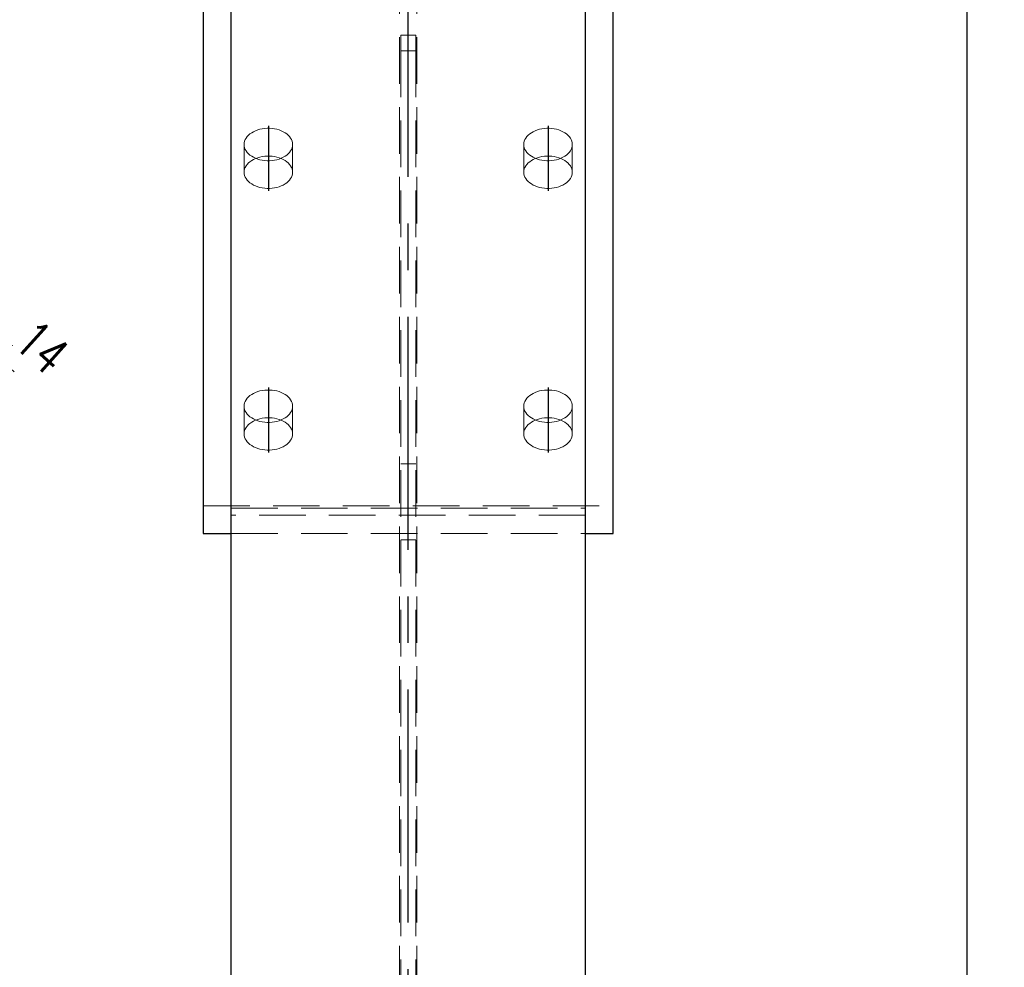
# Model space of a CAD drawing. Header units: millimetres. Extents: x 2097 to 3301, y 14853 to 15503.
# Tile 58 of 97: x 2785 to 2838, y 15086 to 15137. Entities that reach past the tile are written whole.
import ezdxf

# ---------------------------------------------------------------- set-up
doc = ezdxf.new("R2010")
doc.units = ezdxf.units.MM
doc.header["$LTSCALE"] = 10
doc.linetypes.add('HIDDEN', pattern=[0.375, 0.25, -0.125])
doc.linetypes.add('MITTE', pattern=[2, 1.25, -0.25, 0.25, -0.25])
doc.layers.get('Defpoints').update_dxf_attribs({"color": 1})
for name, color, linetype, lineweight in [('PS_DIM', 4, 'Continuous', 13), ('PS_Hidden', 2, 'HIDDEN', 9), ('PS_SOLID', 7, 'Continuous', 30)]:
    doc.layers.add(name, color=color, linetype=linetype, lineweight=lineweight)
doc.layers.add('PS_MID', color=5, linetype='MITTE')
doc.layers.add('PS_SHAPE', color=3, linetype='Continuous')
doc.styles.add('simplex', font='simplex.shx', dxfattribs={"width": 0.75})
doc.dimstyles.new('1_10_GŁ_DS1-LS10', dxfattribs={"dimtxt": 2, "dimasz": 2, "dimexe": 2, "dimexo": 5, "dimgap": 1, "dimtad": 1, "dimjust": 4, "dimdec": 0, "dimlfac": 10, "dimtxsty": 'simplex', "dimblk1": 'NONE', "dimsah": 1, "dimcen": 2, "dimclrd": 256, "dimclre": 256, "dimclrt": 3, "dimadec": 1, "dimazin": 0, "dimtfac": 1, "dimtdec": 0, "dimtmove": 2, "dimatfit": 3, "dimfxl": 1, "dimarcsym": 0})
doc.dimstyles.new('1_10_PRZ', dxfattribs={"dimtxt": 2, "dimasz": 1, "dimexe": 2, "dimexo": 5, "dimgap": 1, "dimtad": 1, "dimdec": 0, "dimlfac": 10, "dimtxsty": 'simplex', "dimblk": 'dimznak', "dimcen": 2, "dimse1": 1, "dimse2": 1, "dimclrt": 3, "dimadec": 1, "dimazin": 0, "dimtfac": 1, "dimtdec": 0, "dimtix": 1, "dimtmove": 2, "dimatfit": 3, "dimldrblk": 'dim-grot', "dimfxl": 1, "dimarcsym": 0})

# ---------------------------------------------------------------- blocks, each defined once
blk = doc.blocks.new('dimznak')
at = {"color": 0}
for points in [[(0, 2), (0, -2)], [(-2, 0), (2, 0)]]:
    blk.add_lwpolyline(points, dxfattribs=at)
at = {"color": 2}
blk.add_lwpolyline([(1, 1), (-1, -1)], dxfattribs=at)
blk = doc.blocks.new('*D339')
at = {"layer": 'Defpoints', "color": 0, "transparency": 16777216}
for p in [(2783.366, 15119.343), (2773.301, 15110.269), (2774.356, 15109.32)]:
    blk.add_point(p, dxfattribs=at)
at = {"layer": 'PS_DIM', "color": 0, "lineweight": -2, "transparency": 16777216}
for p, q in [((2781.567, 15120.96), (2780.823, 15121.629)), ((2782.31, 15120.292), (2783.366, 15119.343)), ((2784.109, 15118.674), (2784.853, 15118.006))]:
    blk.add_line(p, q, dxfattribs=at)
for p, rotation in [((2782.31, 15120.292), 318.046001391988), ((2783.366, 15119.343), 138.046001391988)]:
    blk.add_blockref('dimznak', p, dxfattribs=dict(at, rotation=rotation))
at = {"layer": 'PS_DIM', "color": 3, "transparency": 16777216, "insert": (2786.348, 15119.326), "char_height": 2, "attachment_point": 5, "rotation": 318.046, "style": 'simplex'}
blk.add_mtext('14', dxfattribs=at)
blk = doc.blocks.new('dim-grot')
blk.add_hatch(color=256).paths.add_polyline_path([(0, 0), (-2, 0.5), (-2, -0.5)])
blk.add_lwpolyline([(0, 0), (-2, 0.5), (-2, -0.5), (0, 0)])
blk = doc.blocks.new('*D358')
at = {"layer": 'Defpoints', "color": 0, "transparency": 16777216}
for p in [(2811.489, 15147.753), (2835.959, 15147.753), (2815.489, 14919.153)]:
    blk.add_point(p, dxfattribs=at)
at = {"layer": 'PS_DIM', "lineweight": -2, "transparency": 16777216}
for p, q in [((2816.489, 15147.753), (2837.959, 15147.753)), ((2835.959, 14919.153), (2835.959, 15145.753)), ((2820.489, 14919.153), (2837.959, 14919.153))]:
    blk.add_line(p, q, dxfattribs=at)
at = {"layer": 'PS_DIM', "transparency": 16777216}
blk.add_solid([(2835.626, 15145.753), (2836.292, 15145.753), (2835.959, 15147.753)], dxfattribs=at)
at = {"layer": 'PS_DIM', "color": 3, "transparency": 16777216, "insert": (2832.76, 15149.773), "char_height": 2, "attachment_point": 5, "rotation": 0.0573, "style": 'simplex'}
blk.add_mtext('4121', dxfattribs=at)
blk = doc.blocks.new('_None')
blk = doc.blocks.new('*D359')
at = {"layer": 'Defpoints', "color": 0, "transparency": 16777216}
for p in [(2795.769, 15178.998), (2835.959, 15178.998), (2815.489, 14919.153)]:
    blk.add_point(p, dxfattribs=at)
at = {"layer": 'PS_DIM', "lineweight": -2, "transparency": 16777216}
for p, q in [((2800.769, 15178.998), (2837.959, 15178.998)), ((2835.959, 14919.153), (2835.959, 15176.998)), ((2820.489, 14919.153), (2837.959, 14919.153))]:
    blk.add_line(p, q, dxfattribs=at)
at = {"layer": 'PS_DIM', "transparency": 16777216}
blk.add_solid([(2835.626, 15176.998), (2836.292, 15176.998), (2835.959, 15178.998)], dxfattribs=at)
at = {"layer": 'PS_DIM', "color": 3, "transparency": 16777216, "insert": (2832.296, 15181.018), "char_height": 2, "attachment_point": 5, "rotation": 0.0573, "style": 'simplex'}
blk.add_mtext('4433', dxfattribs=at)
blk = doc.blocks.new('*X728')
at = {"layer": 'PS_Hidden', "color": 2, "linetype": 'HIDDEN'}
for p, q in [((2805.519, 14968.453), (2805.519, 15176.867)), ((2806.459, 14968.453), (2806.459, 15176.867)), ((2805.589, 15135.227), (2805.589, 15136.055)), ((2805.589, 15136.055), (2806.389, 15136.055)), ((2806.389, 15136.055), (2806.389, 15135.227)), ((2805.589, 15135.227), (2805.589, 15009.453)), ((2806.389, 15135.227), (2805.589, 15135.227)), ((2806.389, 15135.227), (2806.389, 15009.453)), ((2798.164, 15131.037), (2798.038, 15131.01)), ((2798.293, 15131.054), (2798.164, 15131.037)), ((2798.424, 15131.063), (2798.293, 15131.054)), ((2798.555, 15131.063), (2798.424, 15131.063)), ((2798.686, 15131.054), (2798.555, 15131.063)), ((2798.815, 15131.037), (2798.686, 15131.054)), ((2798.941, 15131.01), (2798.815, 15131.037)), ((2813.164, 15131.037), (2813.038, 15131.01)), ((2813.293, 15131.054), (2813.164, 15131.037)), ((2813.424, 15131.063), (2813.293, 15131.054)), ((2813.555, 15131.063), (2813.424, 15131.063)), ((2813.686, 15131.054), (2813.555, 15131.063)), ((2813.815, 15131.037), (2813.686, 15131.054)), ((2813.941, 15131.01), (2813.815, 15131.037)), ((2797.295, 15130.538), (2797.249, 15130.455)), ((2797.353, 15130.617), (2797.295, 15130.538)), ((2797.422, 15130.692), (2797.353, 15130.617)), ((2797.503, 15130.761), (2797.422, 15130.692)), ((2797.594, 15130.825), (2797.503, 15130.761)), ((2797.694, 15130.883), (2797.594, 15130.825)), ((2797.802, 15130.933), (2797.694, 15130.883)), ((2797.917, 15130.976), (2797.802, 15130.933)), ((2798.038, 15131.01), (2797.917, 15130.976)), ((2799.062, 15130.976), (2798.941, 15131.01)), ((2799.177, 15130.933), (2799.062, 15130.976)), ((2799.285, 15130.883), (2799.177, 15130.933)), ((2799.385, 15130.825), (2799.285, 15130.883)), ((2799.476, 15130.761), (2799.385, 15130.825)), ((2799.556, 15130.692), (2799.476, 15130.761)), ((2799.626, 15130.617), (2799.556, 15130.692)), ((2799.684, 15130.538), (2799.626, 15130.617)), ((2799.73, 15130.455), (2799.684, 15130.538)), ((2812.295, 15130.538), (2812.249, 15130.455)), ((2812.353, 15130.617), (2812.295, 15130.538)), ((2812.422, 15130.692), (2812.353, 15130.617)), ((2812.503, 15130.761), (2812.422, 15130.692)), ((2812.594, 15130.825), (2812.503, 15130.761)), ((2812.694, 15130.883), (2812.594, 15130.825)), ((2812.802, 15130.933), (2812.694, 15130.883)), ((2812.917, 15130.976), (2812.802, 15130.933)), ((2813.038, 15131.01), (2812.917, 15130.976)), ((2814.062, 15130.976), (2813.941, 15131.01)), ((2814.177, 15130.933), (2814.062, 15130.976)), ((2814.285, 15130.883), (2814.177, 15130.933)), ((2814.385, 15130.825), (2814.285, 15130.883)), ((2814.476, 15130.761), (2814.385, 15130.825)), ((2814.556, 15130.692), (2814.476, 15130.761)), ((2814.626, 15130.617), (2814.556, 15130.692)), ((2814.684, 15130.538), (2814.626, 15130.617)), ((2814.73, 15130.455), (2814.684, 15130.538)), ((2797.196, 15130.283), (2797.189, 15130.195)), ((2797.189, 15130.195), (2797.196, 15130.107)), ((2797.189, 15128.708), (2797.189, 15130.195)), ((2797.216, 15130.37), (2797.196, 15130.283)), ((2797.196, 15130.107), (2797.216, 15130.02)), ((2797.249, 15130.455), (2797.216, 15130.37)), ((2797.216, 15130.02), (2797.249, 15129.935)), ((2799.763, 15130.37), (2799.73, 15130.455)), ((2799.73, 15129.935), (2799.763, 15130.02)), ((2799.783, 15130.283), (2799.763, 15130.37)), ((2799.763, 15130.02), (2799.783, 15130.107)), ((2799.789, 15130.195), (2799.783, 15130.283)), ((2799.783, 15130.107), (2799.789, 15130.195)), ((2799.789, 15128.708), (2799.789, 15130.195)), ((2812.196, 15130.283), (2812.189, 15130.195)), ((2812.189, 15130.195), (2812.196, 15130.107)), ((2812.189, 15128.708), (2812.189, 15130.195)), ((2812.216, 15130.37), (2812.196, 15130.283)), ((2812.196, 15130.107), (2812.216, 15130.02)), ((2812.249, 15130.455), (2812.216, 15130.37)), ((2812.216, 15130.02), (2812.249, 15129.935)), ((2814.763, 15130.37), (2814.73, 15130.455)), ((2814.73, 15129.935), (2814.763, 15130.02)), ((2814.783, 15130.283), (2814.763, 15130.37)), ((2814.763, 15130.02), (2814.783, 15130.107)), ((2814.789, 15130.195), (2814.783, 15130.283)), ((2814.783, 15130.107), (2814.789, 15130.195)), ((2814.789, 15128.708), (2814.789, 15130.195)), ((2797.249, 15129.935), (2797.295, 15129.853)), ((2797.295, 15129.853), (2797.353, 15129.773)), ((2797.353, 15129.773), (2797.422, 15129.699)), ((2797.422, 15129.699), (2797.503, 15129.629)), ((2797.503, 15129.629), (2797.594, 15129.565)), ((2797.594, 15129.565), (2797.694, 15129.508)), ((2797.694, 15129.508), (2797.802, 15129.458)), ((2797.802, 15129.445), (2797.917, 15129.488)), ((2797.802, 15129.458), (2797.917, 15129.415)), ((2797.917, 15129.488), (2798.038, 15129.523)), ((2798.038, 15129.523), (2798.164, 15129.549)), ((2798.164, 15129.549), (2798.293, 15129.567)), ((2798.293, 15129.567), (2798.424, 15129.576)), ((2798.424, 15129.576), (2798.555, 15129.576)), ((2798.555, 15129.576), (2798.686, 15129.567)), ((2798.686, 15129.567), (2798.815, 15129.549)), ((2798.815, 15129.549), (2798.941, 15129.523)), ((2798.941, 15129.523), (2799.062, 15129.488)), ((2799.062, 15129.488), (2799.177, 15129.445)), ((2799.062, 15129.415), (2799.177, 15129.458)), ((2799.177, 15129.458), (2799.285, 15129.508)), ((2799.285, 15129.508), (2799.385, 15129.565)), ((2799.385, 15129.565), (2799.476, 15129.629)), ((2799.476, 15129.629), (2799.556, 15129.699)), ((2799.556, 15129.699), (2799.626, 15129.773)), ((2799.626, 15129.773), (2799.684, 15129.853)), ((2799.684, 15129.853), (2799.73, 15129.935)), ((2812.249, 15129.935), (2812.295, 15129.853)), ((2812.295, 15129.853), (2812.353, 15129.773)), ((2812.353, 15129.773), (2812.422, 15129.699)), ((2812.422, 15129.699), (2812.503, 15129.629)), ((2812.503, 15129.629), (2812.594, 15129.565)), ((2812.594, 15129.565), (2812.694, 15129.508)), ((2812.694, 15129.508), (2812.802, 15129.458)), ((2812.802, 15129.445), (2812.917, 15129.488)), ((2812.802, 15129.458), (2812.917, 15129.415)), ((2812.917, 15129.488), (2813.038, 15129.523)), ((2813.038, 15129.523), (2813.164, 15129.549)), ((2813.164, 15129.549), (2813.293, 15129.567)), ((2813.293, 15129.567), (2813.424, 15129.576)), ((2813.424, 15129.576), (2813.555, 15129.576)), ((2813.555, 15129.576), (2813.686, 15129.567)), ((2813.686, 15129.567), (2813.815, 15129.549)), ((2813.815, 15129.549), (2813.941, 15129.523)), ((2813.941, 15129.523), (2814.062, 15129.488)), ((2814.062, 15129.488), (2814.177, 15129.445)), ((2814.062, 15129.415), (2814.177, 15129.458)), ((2814.177, 15129.458), (2814.285, 15129.508)), ((2814.285, 15129.508), (2814.385, 15129.565)), ((2814.385, 15129.565), (2814.476, 15129.629)), ((2814.476, 15129.629), (2814.556, 15129.699)), ((2814.556, 15129.699), (2814.626, 15129.773)), ((2814.626, 15129.773), (2814.684, 15129.853)), ((2814.684, 15129.853), (2814.73, 15129.935)), ((2797.216, 15128.883), (2797.249, 15128.968)), ((2797.249, 15128.968), (2797.295, 15129.051)), ((2797.295, 15129.051), (2797.353, 15129.13)), ((2797.353, 15129.13), (2797.422, 15129.204)), ((2797.422, 15129.204), (2797.503, 15129.274)), ((2797.503, 15129.274), (2797.594, 15129.338)), ((2797.594, 15129.338), (2797.694, 15129.395)), ((2797.694, 15129.395), (2797.802, 15129.445)), ((2797.917, 15129.415), (2798.038, 15129.38)), ((2798.038, 15129.38), (2798.164, 15129.354)), ((2798.164, 15129.354), (2798.293, 15129.336)), ((2798.293, 15129.336), (2798.424, 15129.327)), ((2798.424, 15129.327), (2798.555, 15129.327)), ((2798.555, 15129.327), (2798.686, 15129.336)), ((2798.686, 15129.336), (2798.815, 15129.354)), ((2798.815, 15129.354), (2798.941, 15129.38)), ((2798.941, 15129.38), (2799.062, 15129.415)), ((2799.177, 15129.445), (2799.285, 15129.395)), ((2799.285, 15129.395), (2799.385, 15129.338)), ((2799.385, 15129.338), (2799.476, 15129.274)), ((2799.476, 15129.274), (2799.556, 15129.204)), ((2799.556, 15129.204), (2799.626, 15129.13)), ((2799.626, 15129.13), (2799.684, 15129.051)), ((2799.684, 15129.051), (2799.73, 15128.968)), ((2799.73, 15128.968), (2799.763, 15128.883)), ((2812.216, 15128.883), (2812.249, 15128.968)), ((2812.249, 15128.968), (2812.295, 15129.051)), ((2812.295, 15129.051), (2812.353, 15129.13)), ((2812.353, 15129.13), (2812.422, 15129.204)), ((2812.422, 15129.204), (2812.503, 15129.274)), ((2812.503, 15129.274), (2812.594, 15129.338)), ((2812.594, 15129.338), (2812.694, 15129.395)), ((2812.694, 15129.395), (2812.802, 15129.445)), ((2812.917, 15129.415), (2813.038, 15129.38)), ((2813.038, 15129.38), (2813.164, 15129.354)), ((2813.164, 15129.354), (2813.293, 15129.336)), ((2813.293, 15129.336), (2813.424, 15129.327)), ((2813.424, 15129.327), (2813.555, 15129.327)), ((2813.555, 15129.327), (2813.686, 15129.336)), ((2813.686, 15129.336), (2813.815, 15129.354)), ((2813.815, 15129.354), (2813.941, 15129.38)), ((2813.941, 15129.38), (2814.062, 15129.415)), ((2814.177, 15129.445), (2814.285, 15129.395)), ((2814.285, 15129.395), (2814.385, 15129.338)), ((2814.385, 15129.338), (2814.476, 15129.274)), ((2814.476, 15129.274), (2814.556, 15129.204)), ((2814.556, 15129.204), (2814.626, 15129.13)), ((2814.626, 15129.13), (2814.684, 15129.051)), ((2814.684, 15129.051), (2814.73, 15128.968)), ((2814.73, 15128.968), (2814.763, 15128.883)), ((2797.189, 15128.708), (2797.196, 15128.796)), ((2797.196, 15128.62), (2797.189, 15128.708)), ((2797.196, 15128.796), (2797.216, 15128.883)), ((2797.216, 15128.533), (2797.196, 15128.62)), ((2797.249, 15128.448), (2797.216, 15128.533)), ((2797.295, 15128.365), (2797.249, 15128.448)), ((2799.73, 15128.448), (2799.684, 15128.365)), ((2799.763, 15128.533), (2799.73, 15128.448)), ((2799.763, 15128.883), (2799.783, 15128.796)), ((2799.783, 15128.62), (2799.763, 15128.533)), ((2799.783, 15128.796), (2799.789, 15128.708)), ((2799.789, 15128.708), (2799.783, 15128.62)), ((2812.189, 15128.708), (2812.196, 15128.796)), ((2812.196, 15128.62), (2812.189, 15128.708)), ((2812.196, 15128.796), (2812.216, 15128.883)), ((2812.216, 15128.533), (2812.196, 15128.62)), ((2812.249, 15128.448), (2812.216, 15128.533)), ((2812.295, 15128.365), (2812.249, 15128.448)), ((2814.73, 15128.448), (2814.684, 15128.365)), ((2814.763, 15128.533), (2814.73, 15128.448)), ((2814.763, 15128.883), (2814.783, 15128.796)), ((2814.783, 15128.62), (2814.763, 15128.533)), ((2814.783, 15128.796), (2814.789, 15128.708)), ((2814.789, 15128.708), (2814.783, 15128.62)), ((2797.353, 15128.286), (2797.295, 15128.365)), ((2797.422, 15128.211), (2797.353, 15128.286)), ((2797.503, 15128.142), (2797.422, 15128.211)), ((2797.594, 15128.078), (2797.503, 15128.142)), ((2797.694, 15128.021), (2797.594, 15128.078)), ((2797.802, 15127.97), (2797.694, 15128.021)), ((2797.917, 15127.928), (2797.802, 15127.97)), ((2798.038, 15127.893), (2797.917, 15127.928)), ((2798.164, 15127.867), (2798.038, 15127.893)), ((2798.293, 15127.849), (2798.164, 15127.867)), ((2798.815, 15127.867), (2798.686, 15127.849)), ((2798.941, 15127.893), (2798.815, 15127.867)), ((2799.062, 15127.928), (2798.941, 15127.893)), ((2799.177, 15127.97), (2799.062, 15127.928)), ((2799.285, 15128.021), (2799.177, 15127.97)), ((2799.385, 15128.078), (2799.285, 15128.021)), ((2799.476, 15128.142), (2799.385, 15128.078)), ((2799.556, 15128.211), (2799.476, 15128.142)), ((2799.626, 15128.286), (2799.556, 15128.211)), ((2799.684, 15128.365), (2799.626, 15128.286)), ((2812.353, 15128.286), (2812.295, 15128.365)), ((2812.422, 15128.211), (2812.353, 15128.286)), ((2812.503, 15128.142), (2812.422, 15128.211)), ((2812.594, 15128.078), (2812.503, 15128.142)), ((2812.694, 15128.021), (2812.594, 15128.078)), ((2812.802, 15127.97), (2812.694, 15128.021)), ((2812.917, 15127.928), (2812.802, 15127.97)), ((2813.038, 15127.893), (2812.917, 15127.928)), ((2813.164, 15127.867), (2813.038, 15127.893)), ((2813.293, 15127.849), (2813.164, 15127.867)), ((2813.815, 15127.867), (2813.686, 15127.849)), ((2813.941, 15127.893), (2813.815, 15127.867)), ((2814.062, 15127.928), (2813.941, 15127.893)), ((2814.177, 15127.97), (2814.062, 15127.928)), ((2814.285, 15128.021), (2814.177, 15127.97)), ((2814.385, 15128.078), (2814.285, 15128.021)), ((2814.476, 15128.142), (2814.385, 15128.078)), ((2814.556, 15128.211), (2814.476, 15128.142)), ((2814.626, 15128.286), (2814.556, 15128.211)), ((2814.684, 15128.365), (2814.626, 15128.286)), ((2798.424, 15127.84), (2798.293, 15127.849)), ((2798.555, 15127.84), (2798.424, 15127.84)), ((2798.686, 15127.849), (2798.555, 15127.84)), ((2813.424, 15127.84), (2813.293, 15127.849)), ((2813.555, 15127.84), (2813.424, 15127.84)), ((2813.686, 15127.849), (2813.555, 15127.84)), ((2797.594, 15116.786), (2797.503, 15116.722)), ((2797.694, 15116.843), (2797.594, 15116.786)), ((2797.802, 15116.894), (2797.694, 15116.843)), ((2797.917, 15116.936), (2797.802, 15116.894)), ((2798.038, 15116.971), (2797.917, 15116.936)), ((2798.164, 15116.997), (2798.038, 15116.971)), ((2798.293, 15117.015), (2798.164, 15116.997)), ((2798.424, 15117.024), (2798.293, 15117.015)), ((2798.555, 15117.024), (2798.424, 15117.024)), ((2798.686, 15117.015), (2798.555, 15117.024)), ((2798.815, 15116.997), (2798.686, 15117.015)), ((2798.941, 15116.971), (2798.815, 15116.997)), ((2799.062, 15116.936), (2798.941, 15116.971)), ((2799.177, 15116.894), (2799.062, 15116.936)), ((2799.285, 15116.843), (2799.177, 15116.894)), ((2799.385, 15116.786), (2799.285, 15116.843)), ((2799.476, 15116.722), (2799.385, 15116.786)), ((2812.594, 15116.786), (2812.503, 15116.722)), ((2812.694, 15116.843), (2812.594, 15116.786)), ((2812.802, 15116.894), (2812.694, 15116.843)), ((2812.917, 15116.936), (2812.802, 15116.894)), ((2813.038, 15116.971), (2812.917, 15116.936)), ((2813.164, 15116.997), (2813.038, 15116.971)), ((2813.293, 15117.015), (2813.164, 15116.997)), ((2813.424, 15117.024), (2813.293, 15117.015)), ((2813.555, 15117.024), (2813.424, 15117.024)), ((2813.686, 15117.015), (2813.555, 15117.024)), ((2813.815, 15116.997), (2813.686, 15117.015)), ((2813.941, 15116.971), (2813.815, 15116.997)), ((2814.062, 15116.936), (2813.941, 15116.971)), ((2814.177, 15116.894), (2814.062, 15116.936)), ((2814.285, 15116.843), (2814.177, 15116.894)), ((2814.385, 15116.786), (2814.285, 15116.843)), ((2814.476, 15116.722), (2814.385, 15116.786)), ((2797.216, 15116.331), (2797.196, 15116.244)), ((2797.249, 15116.416), (2797.216, 15116.331)), ((2797.295, 15116.499), (2797.249, 15116.416)), ((2797.353, 15116.578), (2797.295, 15116.499)), ((2797.422, 15116.653), (2797.353, 15116.578)), ((2797.503, 15116.722), (2797.422, 15116.653)), ((2799.556, 15116.653), (2799.476, 15116.722)), ((2799.626, 15116.578), (2799.556, 15116.653)), ((2799.684, 15116.499), (2799.626, 15116.578)), ((2799.73, 15116.416), (2799.684, 15116.499)), ((2799.763, 15116.331), (2799.73, 15116.416)), ((2799.783, 15116.244), (2799.763, 15116.331)), ((2812.216, 15116.331), (2812.196, 15116.244)), ((2812.249, 15116.416), (2812.216, 15116.331)), ((2812.295, 15116.499), (2812.249, 15116.416)), ((2812.353, 15116.578), (2812.295, 15116.499)), ((2812.422, 15116.653), (2812.353, 15116.578)), ((2812.503, 15116.722), (2812.422, 15116.653)), ((2814.556, 15116.653), (2814.476, 15116.722)), ((2814.626, 15116.578), (2814.556, 15116.653)), ((2814.684, 15116.499), (2814.626, 15116.578)), ((2814.73, 15116.416), (2814.684, 15116.499)), ((2814.763, 15116.331), (2814.73, 15116.416)), ((2814.783, 15116.244), (2814.763, 15116.331)), ((2797.196, 15116.244), (2797.189, 15116.156)), ((2797.189, 15116.156), (2797.196, 15116.068)), ((2797.189, 15114.669), (2797.189, 15116.156)), ((2797.196, 15116.068), (2797.216, 15115.981)), ((2797.216, 15115.981), (2797.249, 15115.896)), ((2797.249, 15115.896), (2797.295, 15115.813)), ((2797.295, 15115.813), (2797.353, 15115.734)), ((2797.353, 15115.734), (2797.422, 15115.66)), ((2799.556, 15115.66), (2799.626, 15115.734)), ((2799.626, 15115.734), (2799.684, 15115.813)), ((2799.684, 15115.813), (2799.73, 15115.896)), ((2799.73, 15115.896), (2799.763, 15115.981)), ((2799.763, 15115.981), (2799.783, 15116.068)), ((2799.789, 15116.156), (2799.783, 15116.244)), ((2799.783, 15116.068), (2799.789, 15116.156)), ((2799.789, 15114.669), (2799.789, 15116.156)), ((2812.196, 15116.244), (2812.189, 15116.156)), ((2812.189, 15116.156), (2812.196, 15116.068)), ((2812.189, 15114.669), (2812.189, 15116.156)), ((2812.196, 15116.068), (2812.216, 15115.981)), ((2812.216, 15115.981), (2812.249, 15115.896)), ((2812.249, 15115.896), (2812.295, 15115.813)), ((2812.295, 15115.813), (2812.353, 15115.734)), ((2812.353, 15115.734), (2812.422, 15115.66)), ((2814.556, 15115.66), (2814.626, 15115.734)), ((2814.626, 15115.734), (2814.684, 15115.813)), ((2814.684, 15115.813), (2814.73, 15115.896)), ((2814.73, 15115.896), (2814.763, 15115.981)), ((2814.763, 15115.981), (2814.783, 15116.068)), ((2814.789, 15116.156), (2814.783, 15116.244)), ((2814.783, 15116.068), (2814.789, 15116.156)), ((2814.789, 15114.669), (2814.789, 15116.156)), ((2797.422, 15115.66), (2797.503, 15115.59)), ((2797.422, 15115.165), (2797.503, 15115.235)), ((2797.503, 15115.59), (2797.594, 15115.526)), ((2797.503, 15115.235), (2797.594, 15115.299)), ((2797.594, 15115.526), (2797.694, 15115.469)), ((2797.594, 15115.299), (2797.694, 15115.356)), ((2797.694, 15115.469), (2797.802, 15115.419)), ((2797.694, 15115.356), (2797.802, 15115.406)), ((2797.802, 15115.406), (2797.917, 15115.449)), ((2797.802, 15115.419), (2797.917, 15115.376)), ((2797.917, 15115.449), (2798.038, 15115.484)), ((2797.917, 15115.376), (2798.038, 15115.341)), ((2798.038, 15115.484), (2798.164, 15115.51)), ((2798.038, 15115.341), (2798.164, 15115.315)), ((2798.164, 15115.51), (2798.293, 15115.528)), ((2798.164, 15115.315), (2798.293, 15115.297)), ((2798.293, 15115.528), (2798.424, 15115.537)), ((2798.293, 15115.297), (2798.424, 15115.288)), ((2798.424, 15115.537), (2798.555, 15115.537)), ((2798.424, 15115.288), (2798.555, 15115.288)), ((2798.555, 15115.537), (2798.686, 15115.528)), ((2798.555, 15115.288), (2798.686, 15115.297)), ((2798.686, 15115.528), (2798.815, 15115.51)), ((2798.686, 15115.297), (2798.815, 15115.315)), ((2798.815, 15115.51), (2798.941, 15115.484)), ((2798.815, 15115.315), (2798.941, 15115.341)), ((2798.941, 15115.484), (2799.062, 15115.449)), ((2798.941, 15115.341), (2799.062, 15115.376)), ((2799.062, 15115.449), (2799.177, 15115.406)), ((2799.062, 15115.376), (2799.177, 15115.419)), ((2799.177, 15115.419), (2799.285, 15115.469)), ((2799.177, 15115.406), (2799.285, 15115.356)), ((2799.285, 15115.469), (2799.385, 15115.526)), ((2799.285, 15115.356), (2799.385, 15115.299)), ((2799.385, 15115.526), (2799.476, 15115.59)), ((2799.385, 15115.299), (2799.476, 15115.235)), ((2799.476, 15115.59), (2799.556, 15115.66)), ((2799.476, 15115.235), (2799.556, 15115.165)), ((2812.422, 15115.66), (2812.503, 15115.59)), ((2812.422, 15115.165), (2812.503, 15115.235)), ((2812.503, 15115.59), (2812.594, 15115.526)), ((2812.503, 15115.235), (2812.594, 15115.299)), ((2812.594, 15115.526), (2812.694, 15115.469)), ((2812.594, 15115.299), (2812.694, 15115.356)), ((2812.694, 15115.469), (2812.802, 15115.419)), ((2812.694, 15115.356), (2812.802, 15115.406)), ((2812.802, 15115.406), (2812.917, 15115.449)), ((2812.802, 15115.419), (2812.917, 15115.376)), ((2812.917, 15115.449), (2813.038, 15115.484)), ((2812.917, 15115.376), (2813.038, 15115.341)), ((2813.038, 15115.484), (2813.164, 15115.51)), ((2813.038, 15115.341), (2813.164, 15115.315)), ((2813.164, 15115.51), (2813.293, 15115.528)), ((2813.164, 15115.315), (2813.293, 15115.297)), ((2813.293, 15115.528), (2813.424, 15115.537)), ((2813.293, 15115.297), (2813.424, 15115.288)), ((2813.424, 15115.537), (2813.555, 15115.537)), ((2813.424, 15115.288), (2813.555, 15115.288)), ((2813.555, 15115.537), (2813.686, 15115.528)), ((2813.555, 15115.288), (2813.686, 15115.297)), ((2813.686, 15115.528), (2813.815, 15115.51)), ((2813.686, 15115.297), (2813.815, 15115.315)), ((2813.815, 15115.51), (2813.941, 15115.484)), ((2813.815, 15115.315), (2813.941, 15115.341)), ((2813.941, 15115.484), (2814.062, 15115.449)), ((2813.941, 15115.341), (2814.062, 15115.376)), ((2814.062, 15115.449), (2814.177, 15115.406)), ((2814.062, 15115.376), (2814.177, 15115.419)), ((2814.177, 15115.419), (2814.285, 15115.469)), ((2814.177, 15115.406), (2814.285, 15115.356)), ((2814.285, 15115.469), (2814.385, 15115.526)), ((2814.285, 15115.356), (2814.385, 15115.299)), ((2814.385, 15115.526), (2814.476, 15115.59)), ((2814.385, 15115.299), (2814.476, 15115.235)), ((2814.476, 15115.59), (2814.556, 15115.66)), ((2814.476, 15115.235), (2814.556, 15115.165)), ((2797.189, 15114.669), (2797.196, 15114.757)), ((2797.196, 15114.581), (2797.189, 15114.669)), ((2797.196, 15114.757), (2797.216, 15114.844)), ((2797.216, 15114.844), (2797.249, 15114.929)), ((2797.249, 15114.929), (2797.295, 15115.011)), ((2797.295, 15115.011), (2797.353, 15115.09)), ((2797.353, 15115.09), (2797.422, 15115.165)), ((2799.556, 15115.165), (2799.626, 15115.09)), ((2799.626, 15115.09), (2799.684, 15115.011)), ((2799.684, 15115.011), (2799.73, 15114.929)), ((2799.73, 15114.929), (2799.763, 15114.844)), ((2799.763, 15114.844), (2799.783, 15114.757)), ((2799.783, 15114.757), (2799.789, 15114.669)), ((2799.789, 15114.669), (2799.783, 15114.581)), ((2812.189, 15114.669), (2812.196, 15114.757)), ((2812.196, 15114.581), (2812.189, 15114.669)), ((2812.196, 15114.757), (2812.216, 15114.844)), ((2812.216, 15114.844), (2812.249, 15114.929)), ((2812.249, 15114.929), (2812.295, 15115.011)), ((2812.295, 15115.011), (2812.353, 15115.09)), ((2812.353, 15115.09), (2812.422, 15115.165)), ((2814.556, 15115.165), (2814.626, 15115.09)), ((2814.626, 15115.09), (2814.684, 15115.011)), ((2814.684, 15115.011), (2814.73, 15114.929)), ((2814.73, 15114.929), (2814.763, 15114.844)), ((2814.763, 15114.844), (2814.783, 15114.757)), ((2814.783, 15114.757), (2814.789, 15114.669)), ((2814.789, 15114.669), (2814.783, 15114.581)), ((2797.216, 15114.494), (2797.196, 15114.581)), ((2797.249, 15114.409), (2797.216, 15114.494)), ((2797.295, 15114.326), (2797.249, 15114.409)), ((2797.353, 15114.247), (2797.295, 15114.326)), ((2797.422, 15114.172), (2797.353, 15114.247)), ((2797.503, 15114.103), (2797.422, 15114.172)), ((2799.556, 15114.172), (2799.476, 15114.103)), ((2799.626, 15114.247), (2799.556, 15114.172)), ((2799.684, 15114.326), (2799.626, 15114.247)), ((2799.73, 15114.409), (2799.684, 15114.326)), ((2799.763, 15114.494), (2799.73, 15114.409)), ((2799.783, 15114.581), (2799.763, 15114.494)), ((2812.216, 15114.494), (2812.196, 15114.581)), ((2812.249, 15114.409), (2812.216, 15114.494)), ((2812.295, 15114.326), (2812.249, 15114.409)), ((2812.353, 15114.247), (2812.295, 15114.326)), ((2812.422, 15114.172), (2812.353, 15114.247)), ((2812.503, 15114.103), (2812.422, 15114.172)), ((2814.556, 15114.172), (2814.476, 15114.103)), ((2814.626, 15114.247), (2814.556, 15114.172)), ((2814.684, 15114.326), (2814.626, 15114.247)), ((2814.73, 15114.409), (2814.684, 15114.326)), ((2814.763, 15114.494), (2814.73, 15114.409)), ((2814.783, 15114.581), (2814.763, 15114.494)), ((2797.594, 15114.039), (2797.503, 15114.103)), ((2797.694, 15113.981), (2797.594, 15114.039)), ((2797.802, 15113.931), (2797.694, 15113.981)), ((2797.917, 15113.888), (2797.802, 15113.931)), ((2798.038, 15113.854), (2797.917, 15113.888)), ((2798.164, 15113.827), (2798.038, 15113.854)), ((2798.293, 15113.81), (2798.164, 15113.827)), ((2798.424, 15113.801), (2798.293, 15113.81)), ((2798.555, 15113.801), (2798.424, 15113.801)), ((2798.686, 15113.81), (2798.555, 15113.801)), ((2798.815, 15113.827), (2798.686, 15113.81)), ((2798.941, 15113.854), (2798.815, 15113.827)), ((2799.062, 15113.888), (2798.941, 15113.854)), ((2799.177, 15113.931), (2799.062, 15113.888)), ((2799.285, 15113.981), (2799.177, 15113.931)), ((2799.385, 15114.039), (2799.285, 15113.981)), ((2799.476, 15114.103), (2799.385, 15114.039)), ((2812.594, 15114.039), (2812.503, 15114.103)), ((2812.694, 15113.981), (2812.594, 15114.039)), ((2812.802, 15113.931), (2812.694, 15113.981)), ((2812.917, 15113.888), (2812.802, 15113.931)), ((2813.038, 15113.854), (2812.917, 15113.888)), ((2813.164, 15113.827), (2813.038, 15113.854)), ((2813.293, 15113.81), (2813.164, 15113.827)), ((2813.424, 15113.801), (2813.293, 15113.81)), ((2813.555, 15113.801), (2813.424, 15113.801)), ((2813.686, 15113.81), (2813.555, 15113.801)), ((2813.815, 15113.827), (2813.686, 15113.81)), ((2813.941, 15113.854), (2813.815, 15113.827)), ((2814.062, 15113.888), (2813.941, 15113.854)), ((2814.177, 15113.931), (2814.062, 15113.888)), ((2814.285, 15113.981), (2814.177, 15113.931)), ((2814.385, 15114.039), (2814.285, 15113.981)), ((2814.476, 15114.103), (2814.385, 15114.039)), ((2806.389, 15113.069), (2805.589, 15113.069)), ((2794.989, 15110.808), (2816.989, 15110.808)), ((2796.489, 15110.683), (2815.489, 15110.683)), ((2815.489, 15110.305), (2796.489, 15110.305)), ((2796.489, 15109.32), (2815.489, 15109.32)), ((2805.589, 15108.979), (2806.389, 15108.979))]:
    blk.add_line(p, q, dxfattribs=at)
at = {"layer": 'PS_MID', "color": 5, "linetype": 'MITTE'}
for p, q in [((2805.989, 14968.453), (2805.989, 15183.179)), ((2798.489, 15131.195), (2798.489, 15127.708)), ((2813.489, 15131.195), (2813.489, 15127.708)), ((2798.489, 15117.156), (2798.489, 15113.669)), ((2813.489, 15117.156), (2813.489, 15113.669))]:
    blk.add_line(p, q, dxfattribs=at)
at = {"layer": 'PS_SOLID', "color": 7, "linetype": 'Continuous'}
for p, q in [((2796.489, 14968.453), (2796.489, 15178.179)), ((2815.489, 14968.453), (2815.489, 15178.179)), ((2794.989, 15177.511), (2794.989, 15109.32)), ((2816.989, 15109.32), (2816.989, 15177.511)), ((2794.989, 15109.32), (2796.489, 15109.32)), ((2815.489, 15109.32), (2816.989, 15109.32))]:
    blk.add_line(p, q, dxfattribs=at)

msp = doc.modelspace()

# ---------------------------------------------------------------- block references
at = {"layer": 'PS_SHAPE', "color": 3}
msp.add_blockref('*X728', (0, 0), dxfattribs=at)

# ---------------------------------------------------------------- dimensions: what is measured, and where the dimension line sits
at = {"layer": 'PS_DIM'}
for base, p2, text, picture, middle in [((2835.959, 15178.998), (2795.769, 15178.998), '4433', '*D359', (2832.296, 15181.018)), ((2835.959, 15147.753), (2811.489, 15147.753), '4121', '*D358', (2832.76, 15149.773))]:
    dim = msp.add_linear_dim(base=base, p1=(2815.489, 14919.153), p2=p2, angle=90, text=text, dimstyle='1_10_GŁ_DS1-LS10', dxfattribs=at)
    dim.commit()
    dim.dimension.update_dxf_attribs({"geometry": picture, "text_midpoint": middle, "dimtype": 128, "text_rotation": 0.0573})
dim = msp.add_linear_dim(base=(2783.366, 15119.343), p1=(2773.301, 15110.269), p2=(2774.356, 15109.32), angle=138.046, dimstyle='1_10_PRZ', dxfattribs=at)
dim.commit()
dim.dimension.update_dxf_attribs({"geometry": '*D339', "text_midpoint": (2786.348, 15119.326), "dimtype": 128})

doc.saveas('drawing.dxf')
